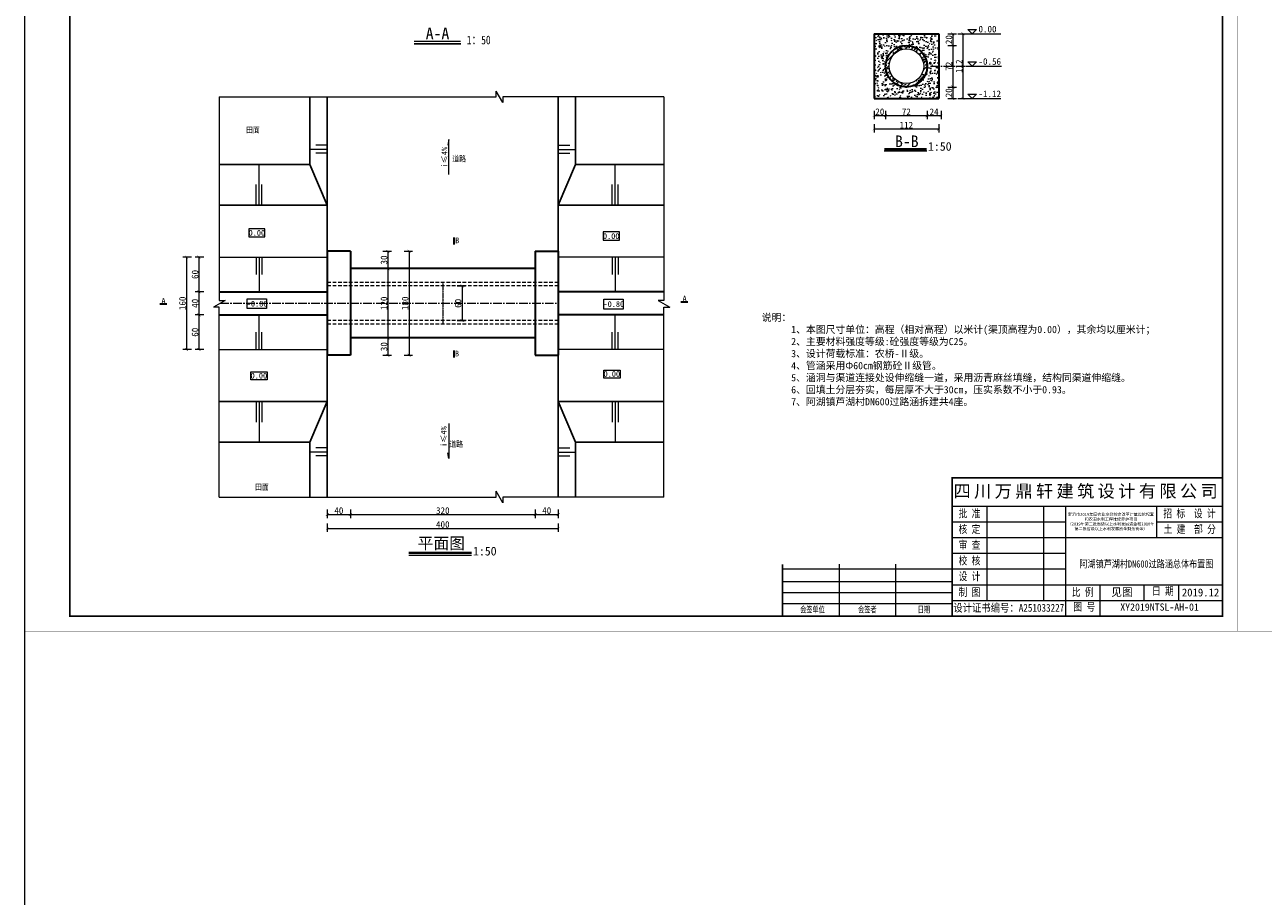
# Model space of a CAD drawing. Extents: x 36231 to 595326, y 3059 to 3871788.
# Tile 122 of 143: x 584163 to 584592, y 3868200 to 3868502. Entities that reach past the tile are written whole.
import ezdxf
from ezdxf.enums import TextEntityAlignment as Align

# ---------------------------------------------------------------- set-up
doc = ezdxf.new("R2010")
doc.units = 0
doc.header["$PDMODE"] = 32
doc.header["$PDSIZE"] = 0.2
doc.linetypes.add('CENTER2', pattern=[1.125, 0.75, -0.125, 0.125, -0.125])
doc.linetypes.add('HIDDEN', pattern=[0.375, 0.25, -0.125])
doc.layers.get('0').update_dxf_attribs({"linetype": 'CONTINUOUS'})
doc.layers.get('Defpoints').update_dxf_attribs({"linetype": 'CONTINUOUS'})
for name, color, linetype, lineweight in [('0.09标注线', 3, 'CONTINUOUS', 9), ('0.13填充', 8, 'CONTINUOUS', 9), ('0.13文字', 3, 'CONTINUOUS', 13), ('0.30粗蓝', 4, 'CONTINUOUS', 30), ('000粗线', 7, 'CONTINUOUS', 40), ('图框１', 5, 'CONTINUOUS', 60), ('文字', 7, 'CONTINUOUS', 15), ('文字层', 7, 'CONTINUOUS', 15), ('粗线', 7, 'CONTINUOUS', 35), ('细实线', 3, 'CONTINUOUS', 20), ('细线', 7, 'CONTINUOUS', 15), ('虚线', 251, 'HIDDEN', 15)]:
    doc.layers.add(name, color=color, linetype=linetype, lineweight=lineweight)
doc.layers.add('尺寸线', color=3, linetype='CONTINUOUS')
doc.styles.add('-仿宋_GB2312', font='仿宋_GB2312_0.ttf')
doc.styles.add('LYJFS', font='times.ttf', dxfattribs={"width": 0.7})
doc.styles.get("Standard").update_dxf_attribs({"font": 'rs.shx', "bigfont": 'hztxt.shx'})
doc.styles.add('图框', font='仿宋_GB2312_0.ttf', dxfattribs={"width": 0.8})
doc.dimstyles.get("Standard").update_dxf_attribs({"dimtxt": 0.18, "dimasz": 0.18, "dimexe": 0.18, "dimexo": 0.0625, "dimgap": 0.09, "dimtad": 0, "dimtih": 1, "dimtoh": 1, "dimdec": 0, "dimlfac": 2, "dimzin": 0, "dimdsep": 46, "dimtxsty": 'Standard', "dimcen": 0.09, "dimadec": 0, "dimazin": 0, "dimtfac": 1, "dimtdec": 0, "dimtofl": 0, "dimtmove": 0, "dimatfit": 3, "dimfxl": 1, "dimtolj": 1, "dimtzin": 0, "dimarcsym": 0})
pattern_1 = [(50, (15.4032, 3003.8306), (3.64369338, -0.3187817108), [0.381, -4.191]), (355, (15.403, 3003.8306), (-0.7048565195, 3.8211328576), [0.3048, -3.3528]), (100.451, (15.7068, 3003.804), (2.9388500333, 3.5023337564), [0.3238, -3.5618]), (46.1842, (15.403, 3004.8466), (5.421580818, -0.8408465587), [0.5715, -6.2865]), (96.6356, (15.855, 3004.7765), (4.748084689, 4.948511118), [0.4857, -5.3427]), (351.184, (15.403, 3004.8466), (4.748092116, 4.948502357), [0.4572, -5.0292]), (21, (15.9112, 3004.5926), (3.0322975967, -2.0453103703), [0.381, -4.191]), (326, (15.911, 3004.5926), (1.236040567, 3.6837593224), [0.3048, -3.3528]), (71.4514, (16.164, 3004.422), (4.2683298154, 1.6384571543), [0.3238, -3.5618]), (37.5, (15.4032, 3003.8306), (0.061772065, 1.69110077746), [0, -3.31216, 0, -3.4036, 0, -3.3655]), (7.5, (15.4032, 3003.8306), (1.3363932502, 2.0036114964), [0, -1.94056, 0, -3.23596, 0, -1.2827]), (327.5, (14.2703, 3003.8306), (2.71181190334, -0.11457487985), [0, -1.27, 0, -3.9624, 0, -5.2578]), (317.5, (13.7623, 3003.8306), (2.9625836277, 0.5085298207), [0, -1.651, 0, -2.63144, 0, -3.7338])]

# ---------------------------------------------------------------- blocks, each defined once
blk = doc.blocks.new('eesz')
at = {"layer": '图框１', "color": 7, "const_width": 0.467}
blk.add_lwpolyline([(25244.5, -497.6), (25244.5, -1980.6), (27344.5, -1980.6), (27344.5, -497.6)], close=True, dxfattribs=at)
blk.add_lwpolyline([(25244.5, -497.6), (25244.5, -1980.6), (27344.5, -1980.6), (27344.5, -497.6)], close=True, dxfattribs=at)
at = {"layer": '图框１', "color": 5, "const_width": 0.467}
blk.add_lwpolyline([(25244.5, -497.6), (25244.5, -1980.6), (27344.5, -1980.6), (27344.5, -497.6)], close=True, dxfattribs=at)
at = {"layer": '图框１', "color": 7}
blk.add_lwpolyline([(25322.3, -518.3, 3.11, 3.11, 0), (27318.5, -518.3, 2.59, 2.59, 0), (27318.5, -1954.6, 2.59, 2.59, 0), (25322.3, -1954.6, 2.59, 2.59, 0)], format="xyseb", close=True, dxfattribs=at)
blk.add_lwpolyline([(25322.3, -518.3, 3.11, 3.11, 0), (27318.5, -518.3, 2.59, 2.59, 0), (27318.5, -1954.6, 2.59, 2.59, 0), (25322.3, -1954.6, 2.59, 2.59, 0)], format="xyseb", close=True, dxfattribs=at)
at = {"layer": '图框１', "color": 5}
blk.add_lwpolyline([(25322.3, -518.3, 3.11, 3.11, 0), (27318.5, -518.3, 2.59, 2.59, 0), (27318.5, -1954.6, 2.59, 2.59, 0), (25322.3, -1954.6, 2.59, 2.59, 0)], format="xyseb", close=True, dxfattribs=at)
at = {"layer": '细线', "color": 7}
for p, q in [((26850.3, -1715.1), (27318.5, -1715.1)), ((26850.3, -1764.1), (27318.5, -1764.1)), ((26910.2, -1764.1), (26910.2, -1927.4)), ((27008.2, -1764.1), (27008.2, -1927.4)), ((27046.3, -1764.1), (27046.3, -1954.6)), ((27204.2, -1764.1), (27204.2, -1818.5)), ((26850.3, -1791.3), (27046.3, -1791.3)), ((27204.2, -1791.3), (27318.5, -1791.3)), ((26850.3, -1818.5), (27318.5, -1818.5)), ((26654.3, -1864.8), (26654.3, -1954.6)), ((26752.3, -1864.8), (26752.3, -1954.6)), ((26850.3, -1845.7), (27046.3, -1845.7)), ((26556.3, -1873), (26850.3, -1873)), ((26850.3, -1873), (27046.3, -1873)), ((26556.3, -1894.7), (26850.3, -1894.7)), ((26850.3, -1900.2), (27318.5, -1900.2)), ((27106.2, -1900.2), (27106.2, -1954.6)), ((27182.4, -1900.2), (27182.4, -1927.4)), ((27242.3, -1900.2), (27242.3, -1927.4)), ((26556.3, -1913.8), (26850.3, -1913.8)), ((26850.3, -1927.4), (27318.5, -1927.4)), ((26556.3, -1932.9), (26850.3, -1932.9))]:
    blk.add_line(p, q, dxfattribs=at)
at = {"layer": '细线', "color": 7, "const_width": 2.72}
for points in [[(27318.5, -1715.1), (26850.3, -1715.1), (26850.3, -1954.6)], [(26556.3, -1864.8), (26556.3, -1954.6)]]:
    blk.add_lwpolyline(points, dxfattribs=at)
at = {"layer": '文字', "color": 7, "line_spacing_factor": 0.5, "style": '-仿宋_GB2312'}
for s, insert, char_height, width, attachment_point in [('{\\fSimSun|b0|i0|c134|p2;\\T1.2;\\C256;四川万鼎轩建筑设计有限公司}', (27084.4, -1739.6), 21.778, 468.222, 5), ('{\\W0.8;批 准}', (26880.3, -1777.7), 13.611, 59.889, 5), ('{\\W0.8;招 标  设 计}', (27261.3, -1777.7), 13.611, 114.153, 5), ('{\\W0.8;核 定}', (26880.3, -1804.9), 13.611, 59.889, 5), ('{\\W0.8;土 建  部 分}', (27261.7, -1804.9), 13.611, 114.902, 5), ('{\\W0.8;审 查}', (26880.3, -1832.1), 13.611, 59.889, 5), ('{\\W0.8;校 核}', (26880.3, -1859.4), 13.611, 59.889, 5), ('{\\W0.8;设 计}', (26880.3, -1886.6), 13.611, 59.889, 5), ('{\\W0.8;制 图}', (26880.3, -1913.8), 13.611, 59.889, 5), ('{\\W0.8;比 例}', (27076.3, -1913.8), 13.611, 59.889, 5), ('见图', (27144.3, -1913.8), 13.61, 76.222, 5), ('{\\W0.8;日 期}', (27196.2, -1904.4), 13.611, 54.508, 1), ('2019.12', (27280.4, -1913.8), 13.61, 76.222, 5), ('{\\W0.7; 会签单位}', (26605.3, -1943.7), 10.889, 98, 5), ('{\\W0.7;会签者}', (26703.3, -1943.7), 10.889, 98, 5), ('{\\W0.7;日期}', (26801.3, -1943.7), 10.89, 98, 5), ('{\\W0.85;设计证书编号：A251033227}', (26948.3, -1941), 13.611, 196, 5), ('{\\W0.8;图 号}', (27060.1, -1931.7), 13.611, 54.508, 1)]:
    blk.add_mtext(s, dxfattribs=dict(at, insert=insert, char_height=char_height, width=width, attachment_point=attachment_point))
at = {"layer": '文字', "color": 7, "insert": (27125.3, -1791.3), "char_height": 5, "width": 157.889, "attachment_point": 5, "style": '-仿宋_GB2312'}
blk.add_mtext('新沂市2019年度农业水价综合改革计量设施配套\\P和农田水利工程维修养护项目\\P（2019年第二批省级以上水利发展资金和2018年\\P第二批省级以上水利发展资金剩余资金）', dxfattribs=at)
blk = doc.blocks.new('_ARCHTICK')
at = {"color": 0, "linetype": 'ByBlock', "const_width": 0.15}
blk.add_lwpolyline([(-0.5, -0.5), (0.5, 0.5)], dxfattribs=at)
blk = doc.blocks.new('*D1906')
at = {"layer": '0.13文字', "color": 0, "lineweight": 9}
for p, q in [((584224.58, 3868421.56), (584221.63, 3868421.56)), ((584222.88, 3868421.56), (584222.88, 3868409.56)), ((584224.58, 3868409.56), (584221.63, 3868409.56))]:
    blk.add_line(p, q, dxfattribs=at)
at = {"layer": 'Defpoints', "color": 0, "lineweight": 13}
for p in [(584229.91, 3868421.56), (584222.88, 3868409.56), (584229.91, 3868409.56)]:
    blk.add_point(p, dxfattribs=at)
at = {"layer": '0.13文字', "color": 0, "lineweight": 9}
for p, rotation in [((584222.88, 3868421.56), 90), ((584222.88, 3868409.56), 270)]:
    blk.add_blockref('_ARCHTICK', p, dxfattribs=dict(at, rotation=rotation))
at = {"layer": '0.13文字', "color": 0, "lineweight": 13, "insert": (584221.53, 3868415.56), "char_height": 2.3, "attachment_point": 5, "rotation": 90, "style": '-仿宋_GB2312'}
blk.add_mtext('\\A1;60', dxfattribs=at)
blk = doc.blocks.new('*D1907')
at = {"layer": '0.13文字', "color": 0, "lineweight": 9}
for p, q in [((584224.58, 3868409.56), (584221.63, 3868409.56)), ((584222.88, 3868409.56), (584222.88, 3868401.56)), ((584224.58, 3868401.56), (584221.63, 3868401.56))]:
    blk.add_line(p, q, dxfattribs=at)
at = {"layer": 'Defpoints', "color": 0, "lineweight": 13}
for p in [(584229.91, 3868409.56), (584222.88, 3868401.56), (584229.91, 3868401.56)]:
    blk.add_point(p, dxfattribs=at)
at = {"layer": '0.13文字', "color": 0, "lineweight": 9}
for p, rotation in [((584222.88, 3868409.56), 90), ((584222.88, 3868401.56), 270)]:
    blk.add_blockref('_ARCHTICK', p, dxfattribs=dict(at, rotation=rotation))
at = {"layer": '0.13文字', "color": 0, "lineweight": 13, "insert": (584221.53, 3868405.56), "char_height": 2.3, "attachment_point": 5, "rotation": 90, "style": '-仿宋_GB2312'}
blk.add_mtext('\\A1;40', dxfattribs=at)
blk = doc.blocks.new('*D1908')
at = {"layer": '0.13文字', "color": 0, "lineweight": 9}
for p, q in [((584224.58, 3868401.56), (584221.63, 3868401.56)), ((584222.88, 3868401.56), (584222.88, 3868389.56)), ((584224.58, 3868389.56), (584221.63, 3868389.56))]:
    blk.add_line(p, q, dxfattribs=at)
at = {"layer": 'Defpoints', "color": 0, "lineweight": 13}
for p in [(584229.91, 3868401.56), (584222.88, 3868389.56), (584229.91, 3868389.56)]:
    blk.add_point(p, dxfattribs=at)
at = {"layer": '0.13文字', "color": 0, "lineweight": 9}
for p, rotation in [((584222.88, 3868401.56), 90), ((584222.88, 3868389.56), 270)]:
    blk.add_blockref('_ARCHTICK', p, dxfattribs=dict(at, rotation=rotation))
at = {"layer": '0.13文字', "color": 0, "lineweight": 13, "insert": (584221.53, 3868395.56), "char_height": 2.3, "attachment_point": 5, "rotation": 90, "style": '-仿宋_GB2312'}
blk.add_mtext('\\A1;60', dxfattribs=at)
blk = doc.blocks.new('*D1909')
at = {"layer": '0.13文字', "color": 0, "lineweight": 9}
for p, q in [((584220.25, 3868421.56), (584217.3, 3868421.56)), ((584218.55, 3868421.56), (584218.55, 3868389.56)), ((584220.25, 3868389.56), (584217.3, 3868389.56))]:
    blk.add_line(p, q, dxfattribs=at)
at = {"layer": 'Defpoints', "color": 0, "lineweight": 13}
for p in [(584229.91, 3868421.56), (584218.55, 3868389.56), (584229.91, 3868389.56)]:
    blk.add_point(p, dxfattribs=at)
at = {"layer": '0.13文字', "color": 0, "lineweight": 9}
for p, rotation in [((584218.55, 3868421.56), 90), ((584218.55, 3868389.56), 270)]:
    blk.add_blockref('_ARCHTICK', p, dxfattribs=dict(at, rotation=rotation))
at = {"layer": '0.13文字', "color": 0, "lineweight": 13, "insert": (584217.2, 3868405.56), "char_height": 2.3, "attachment_point": 5, "rotation": 90, "style": '-仿宋_GB2312'}
blk.add_mtext('\\A1;160', dxfattribs=at)
blk = doc.blocks.new('*D1910')
at = {"layer": '0.13文字', "color": 0, "lineweight": 9}
for p, q in [((584312.3, 3868411.56), (584315.25, 3868411.56)), ((584314, 3868411.56), (584314, 3868399.56)), ((584312.3, 3868399.56), (584315.25, 3868399.56))]:
    blk.add_line(p, q, dxfattribs=at)
at = {"layer": 'Defpoints', "color": 0, "lineweight": 13}
for p in [(584307.34, 3868411.56), (584307.34, 3868399.56), (584314, 3868399.56)]:
    blk.add_point(p, dxfattribs=at)
at = {"layer": '0.13文字', "color": 0, "lineweight": 9}
for p, rotation in [((584314, 3868411.56), 90), ((584314, 3868399.56), 270)]:
    blk.add_blockref('_ARCHTICK', p, dxfattribs=dict(at, rotation=rotation))
at = {"layer": '0.13文字', "color": 0, "lineweight": 13, "insert": (584312.65, 3868405.56), "char_height": 2.3, "attachment_point": 5, "rotation": 90, "style": '-仿宋_GB2312'}
blk.add_mtext('\\A1;60', dxfattribs=at)
blk = doc.blocks.new('*D1911')
at = {"layer": '0.13文字', "color": 0, "lineweight": 9}
for p, q in [((584286.63, 3868423.56), (584289.58, 3868423.56)), ((584288.33, 3868423.56), (584288.33, 3868417.56)), ((584286.63, 3868417.56), (584289.58, 3868417.56))]:
    blk.add_line(p, q, dxfattribs=at)
at = {"layer": 'Defpoints', "color": 0, "lineweight": 13}
for p in [(584275.34, 3868423.56), (584275.34, 3868417.56), (584288.33, 3868417.56)]:
    blk.add_point(p, dxfattribs=at)
at = {"layer": '0.13文字', "color": 0, "lineweight": 9}
for p, rotation in [((584288.33, 3868423.56), 90), ((584288.33, 3868417.56), 270)]:
    blk.add_blockref('_ARCHTICK', p, dxfattribs=dict(at, rotation=rotation))
at = {"layer": '0.13文字', "color": 0, "lineweight": 13, "insert": (584286.98, 3868420.56), "char_height": 2.3, "attachment_point": 5, "rotation": 90, "style": '-仿宋_GB2312'}
blk.add_mtext('\\A1;30', dxfattribs=at)
blk = doc.blocks.new('*D1912')
at = {"layer": '0.13文字', "color": 0, "lineweight": 9}
for p, q in [((584286.63, 3868417.56), (584289.58, 3868417.56)), ((584288.33, 3868417.56), (584288.33, 3868393.56)), ((584286.63, 3868393.56), (584289.58, 3868393.56))]:
    blk.add_line(p, q, dxfattribs=at)
at = {"layer": 'Defpoints', "color": 0, "lineweight": 13}
for p in [(584275.34, 3868417.56), (584267.34, 3868393.56), (584288.33, 3868393.56)]:
    blk.add_point(p, dxfattribs=at)
at = {"layer": '0.13文字', "color": 0, "lineweight": 9}
for p, rotation in [((584288.33, 3868417.56), 90), ((584288.33, 3868393.56), 270)]:
    blk.add_blockref('_ARCHTICK', p, dxfattribs=dict(at, rotation=rotation))
at = {"layer": '0.13文字', "color": 0, "lineweight": 13, "insert": (584286.98, 3868405.56), "char_height": 2.3, "attachment_point": 5, "rotation": 90, "style": '-仿宋_GB2312'}
blk.add_mtext('\\A1;120', dxfattribs=at)
blk = doc.blocks.new('*D1913')
at = {"layer": '0.13文字', "color": 0, "lineweight": 9}
for p, q in [((584286.63, 3868393.56), (584289.58, 3868393.56)), ((584288.33, 3868393.56), (584288.33, 3868387.56)), ((584286.63, 3868387.56), (584289.58, 3868387.56))]:
    blk.add_line(p, q, dxfattribs=at)
at = {"layer": 'Defpoints', "color": 0, "lineweight": 13}
for p in [(584267.34, 3868393.56), (584267.34, 3868387.56), (584288.33, 3868387.56)]:
    blk.add_point(p, dxfattribs=at)
at = {"layer": '0.13文字', "color": 0, "lineweight": 9}
for p, rotation in [((584288.33, 3868393.56), 90), ((584288.33, 3868387.56), 270)]:
    blk.add_blockref('_ARCHTICK', p, dxfattribs=dict(at, rotation=rotation))
at = {"layer": '0.13文字', "color": 0, "lineweight": 13, "insert": (584286.98, 3868390.56), "char_height": 2.3, "attachment_point": 5, "rotation": 90, "style": '-仿宋_GB2312'}
blk.add_mtext('\\A1;30', dxfattribs=at)
blk = doc.blocks.new('*D1914')
at = {"layer": '0.13文字', "color": 0, "lineweight": 9}
for p, q in [((584293.95, 3868423.56), (584296.9, 3868423.56)), ((584295.65, 3868423.56), (584295.65, 3868387.56)), ((584293.95, 3868387.56), (584296.9, 3868387.56))]:
    blk.add_line(p, q, dxfattribs=at)
at = {"layer": 'Defpoints', "color": 0, "lineweight": 13}
for p in [(584275.34, 3868423.56), (584275.34, 3868387.56), (584295.65, 3868387.56)]:
    blk.add_point(p, dxfattribs=at)
at = {"layer": '0.13文字', "color": 0, "lineweight": 9}
for p, rotation in [((584295.65, 3868423.56), 90), ((584295.65, 3868387.56), 270)]:
    blk.add_blockref('_ARCHTICK', p, dxfattribs=dict(at, rotation=rotation))
at = {"layer": '0.13文字', "color": 0, "lineweight": 13, "insert": (584294.3, 3868405.56), "char_height": 2.3, "attachment_point": 5, "rotation": 90, "style": '-仿宋_GB2312'}
blk.add_mtext('\\A1;180', dxfattribs=at)
blk = doc.blocks.new('*D1915')
at = {"layer": '0.13文字', "color": 0, "lineweight": 9}
for p, q in [((584482.27, 3868498.84), (584485.22, 3868498.84)), ((584483.97, 3868498.84), (584483.97, 3868494.84)), ((584482.27, 3868494.84), (584485.22, 3868494.84))]:
    blk.add_line(p, q, dxfattribs=at)
at = {"layer": 'Defpoints', "color": 0, "lineweight": 13}
for p in [(584479.1, 3868498.84), (584467.9, 3868494.84), (584483.97, 3868494.84)]:
    blk.add_point(p, dxfattribs=at)
at = {"layer": '0.13文字', "color": 0, "lineweight": 9}
for p, rotation in [((584483.97, 3868498.84), 90), ((584483.97, 3868494.84), 270)]:
    blk.add_blockref('_ARCHTICK', p, dxfattribs=dict(at, rotation=rotation))
at = {"layer": '0.13文字', "color": 0, "lineweight": 13, "insert": (584482.62, 3868496.84), "char_height": 2.3, "attachment_point": 5, "rotation": 90, "style": '-仿宋_GB2312'}
blk.add_mtext('\\A1;20', dxfattribs=at)
blk = doc.blocks.new('*D1916')
at = {"layer": '0.13文字', "color": 0, "lineweight": 9}
for p, q in [((584482.27, 3868494.84), (584485.22, 3868494.84)), ((584483.97, 3868494.84), (584483.97, 3868480.44)), ((584482.27, 3868480.44), (584485.22, 3868480.44))]:
    blk.add_line(p, q, dxfattribs=at)
at = {"layer": 'Defpoints', "color": 0, "lineweight": 13}
for p in [(584467.9, 3868494.84), (584467.9, 3868480.44), (584483.97, 3868480.44)]:
    blk.add_point(p, dxfattribs=at)
at = {"layer": '0.13文字', "color": 0, "lineweight": 9}
for p, rotation in [((584483.97, 3868494.84), 90), ((584483.97, 3868480.44), 270)]:
    blk.add_blockref('_ARCHTICK', p, dxfattribs=dict(at, rotation=rotation))
at = {"layer": '0.13文字', "color": 0, "lineweight": 13, "insert": (584482.62, 3868487.64), "char_height": 2.3, "attachment_point": 5, "rotation": 90, "style": '-仿宋_GB2312'}
blk.add_mtext('\\A1;72', dxfattribs=at)
blk = doc.blocks.new('*D1917')
at = {"layer": '0.13文字', "color": 0, "lineweight": 9}
for p, q in [((584482.27, 3868480.44), (584485.22, 3868480.44)), ((584483.97, 3868480.44), (584483.97, 3868476.44)), ((584482.27, 3868476.44), (584485.22, 3868476.44))]:
    blk.add_line(p, q, dxfattribs=at)
at = {"layer": 'Defpoints', "color": 0, "lineweight": 13}
for p in [(584467.9, 3868480.44), (584479.1, 3868476.44), (584483.97, 3868476.44)]:
    blk.add_point(p, dxfattribs=at)
at = {"layer": '0.13文字', "color": 0, "lineweight": 9}
for p, rotation in [((584483.97, 3868480.44), 90), ((584483.97, 3868476.44), 270)]:
    blk.add_blockref('_ARCHTICK', p, dxfattribs=dict(at, rotation=rotation))
at = {"layer": '0.13文字', "color": 0, "lineweight": 13, "insert": (584482.62, 3868478.44), "char_height": 2.3, "attachment_point": 5, "rotation": 90, "style": '-仿宋_GB2312'}
blk.add_mtext('\\A1;20', dxfattribs=at)
blk = doc.blocks.new('*D1918')
at = {"layer": '0.13文字', "color": 0, "lineweight": 9}
for p, q in [((584485.78, 3868498.84), (584488.73, 3868498.84)), ((584487.48, 3868498.84), (584487.48, 3868476.44)), ((584485.78, 3868476.44), (584488.73, 3868476.44))]:
    blk.add_line(p, q, dxfattribs=at)
at = {"layer": 'Defpoints', "color": 0, "lineweight": 13}
for p in [(584478.3, 3868498.84), (584479.1, 3868476.44), (584487.48, 3868476.44)]:
    blk.add_point(p, dxfattribs=at)
at = {"layer": '0.13文字', "color": 0, "lineweight": 9}
for p, rotation in [((584487.48, 3868498.84), 90), ((584487.48, 3868476.44), 270)]:
    blk.add_blockref('_ARCHTICK', p, dxfattribs=dict(at, rotation=rotation))
at = {"layer": '0.13文字', "color": 0, "lineweight": 13, "insert": (584486.13, 3868487.64), "char_height": 2.3, "attachment_point": 5, "rotation": 90, "style": '-仿宋_GB2312'}
blk.add_mtext('\\A1;112', dxfattribs=at)

msp = doc.modelspace()

# ---------------------------------------------------------------- hatches: boundary and pattern name
at = {"layer": '0.09标注线', "lineweight": 13}
h = msp.add_hatch(dxfattribs=at)
h.set_pattern_fill('AR-CONC', color=256, scale=0.02, style=0)
h.set_pattern_definition(pattern_1)
h.paths.add_polyline_path([(584467.9, 3868494.84), (584467.9, 3868498.84), (584456.7, 3868498.84), (584456.7, 3868476.44), (584467.9, 3868476.44), (584467.9, 3868480.44, -0.414214), (584460.7, 3868487.64, -0.414214)])
h.paths.add_polyline_path([(584475.1, 3868487.64, -0.414214), (584467.9, 3868480.44), (584467.9, 3868476.44), (584479.1, 3868476.44), (584479.1, 3868498.84), (584467.9, 3868498.84), (584467.9, 3868494.84, -0.414214)])
h = msp.add_hatch(dxfattribs=at)
h.set_pattern_fill('AR-CONC', color=256, scale=0.02, style=0)
h.set_pattern_definition(pattern_1)
h.paths.add_polyline_path([(584460.7, 3868487.64, 0.414214), (584467.9, 3868480.44), (584467.9, 3868481.64, -0.414214), (584461.9, 3868487.64, -0.414214), (584467.9, 3868493.64), (584467.9, 3868494.84, 0.414214)])
h.paths.add_polyline_path([(584473.9, 3868487.64, -0.414214), (584467.9, 3868481.64), (584467.9, 3868480.44, 0.414214), (584475.1, 3868487.64, 0.414214), (584467.9, 3868494.84), (584467.9, 3868493.64, -0.414214)])
at = {"layer": '0.13文字', "linetype": 'Continuous', "lineweight": 13}
h = msp.add_hatch(dxfattribs=at)
h.set_pattern_fill('ANSI31', color=256, scale=0.5, style=0)
h.set_pattern_definition([(45, (15.4032, 3003.8306), (-1.12253201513, 1.12253201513), [])])
h.paths.add_polyline_path([(584467.9, 3868493.64), (584467.9, 3868494.84, 0.414214), (584460.7, 3868487.64, 0.414214), (584467.9, 3868480.44), (584467.9, 3868481.64, -0.414214), (584461.9, 3868487.64, -0.414214)])
h.paths.add_polyline_path([(584473.9, 3868487.64, -0.414214), (584467.9, 3868481.64), (584467.9, 3868480.44, 0.414214), (584475.1, 3868487.64, 0.414214), (584467.9, 3868494.84), (584467.9, 3868493.64, -0.414214)])

# ---------------------------------------------------------------- linework, layer by layer
at = {"color": 7}
msp.add_line((584313.6, 3868495.41), (584297.37, 3868495.41), dxfattribs=at)
for p, q in [((584261.34, 3868453.63), (584261.34, 3868477.05)), ((584267.34, 3868421.56), (584267.34, 3868477.05)), ((584347.34, 3868421.56), (584347.34, 3868477.05)), ((584353.34, 3868453.63), (584353.34, 3868477.05)), ((584229.91, 3868453.63), (584261.34, 3868453.63)), ((584261.34, 3868453.63), (584267.34, 3868439.56)), ((584353.34, 3868453.63), (584347.34, 3868439.56)), ((584383.93, 3868453.63), (584353.34, 3868453.63)), ((584267.34, 3868439.56), (584229.91, 3868439.56)), ((584347.34, 3868439.56), (584383.93, 3868439.56)), ((584267.34, 3868389.56), (584267.34, 3868338.49)), ((584347.34, 3868389.56), (584347.34, 3868338.49)), ((584267.34, 3868371.56), (584229.91, 3868371.56)), ((584261.34, 3868357.48), (584267.34, 3868371.56)), ((584353.34, 3868357.48), (584347.34, 3868371.56)), ((584347.34, 3868371.56), (584383.93, 3868371.56)), ((584229.91, 3868357.48), (584261.34, 3868357.48)), ((584261.34, 3868357.48), (584261.34, 3868338.49)), ((584353.34, 3868357.48), (584353.34, 3868338.49)), ((584383.93, 3868357.48), (584353.34, 3868357.48))]:
    msp.add_line(p, q)
at = {"color": 7, "const_width": 0.461}
msp.add_lwpolyline([(584313.48, 3868496.31), (584297.37, 3868496.31)], dxfattribs=at)
at = {"layer": '0.09标注线', "color": 7}
for p, q in [((584488.44, 3868498.84), (584500.61, 3868498.84)), ((584489.24, 3868500.34), (584492.18, 3868500.34)), ((584489.24, 3868500.34), (584490.71, 3868498.87)), ((584490.71, 3868498.87), (584492.18, 3868500.34)), ((584489.24, 3868489.14), (584492.18, 3868489.14)), ((584489.24, 3868489.14), (584490.71, 3868487.67)), ((584490.71, 3868487.67), (584492.18, 3868489.14)), ((584488.44, 3868487.64), (584500.61, 3868487.64)), ((584488.44, 3868476.44), (584500.61, 3868476.44)), ((584489.24, 3868477.94), (584492.18, 3868477.94)), ((584489.24, 3868477.94), (584490.71, 3868476.47)), ((584490.71, 3868476.47), (584492.18, 3868477.94))]:
    msp.add_line(p, q, dxfattribs=at)
at = {"layer": '0.09标注线'}
for p, q in [((584229.91, 3868477.05), (584229.91, 3868406.52)), ((584229.91, 3868477.05), (584325.77, 3868477.05)), ((584325.77, 3868477.05), (584325.77, 3868479.05)), ((584328.08, 3868475.05), (584325.77, 3868479.05)), ((584383.93, 3868477.05), (584328.08, 3868477.05)), ((584328.08, 3868477.05), (584328.08, 3868475.05)), ((584383.93, 3868477.05), (584383.93, 3868406.52)), ((584231.91, 3868406.52), (584227.91, 3868404.21)), ((584229.91, 3868404.21), (584227.91, 3868404.21)), ((584229.91, 3868406.52), (584231.91, 3868406.52)), ((584229.91, 3868338.49), (584229.91, 3868404.21)), ((584383.93, 3868406.52), (584381.93, 3868406.52)), ((584381.93, 3868406.52), (584385.93, 3868404.21)), ((584383.93, 3868404.21), (584385.93, 3868404.21)), ((584383.93, 3868338.49), (584383.93, 3868404.21)), ((584229.91, 3868338.49), (584325.77, 3868338.49)), ((584325.77, 3868338.49), (584325.77, 3868340.49)), ((584328.08, 3868336.49), (584325.77, 3868340.49)), ((584383.93, 3868338.49), (584328.08, 3868338.49)), ((584328.08, 3868338.49), (584328.08, 3868336.49))]:
    msp.add_line(p, q, dxfattribs=at)
at = {"layer": '0.13填充', "color": 7, "lineweight": 40, "ltscale": 0.005}
for p, q in [((584460.32, 3868458.92), (584474.86, 3868458.92)), ((584295.56, 3868319.22), (584317.31, 3868319.22))]:
    msp.add_line(p, q, dxfattribs=at)
at = {"layer": '0.13填充', "color": 7, "ltscale": 0.005}
for p, q in [((584460.26, 3868458.39), (584474.99, 3868458.39)), ((584295.56, 3868318.38), (584317.31, 3868318.38))]:
    msp.add_line(p, q, dxfattribs=at)
at = {"layer": '0.13填充', "color": 0, "lineweight": 13}
for p, q in [((584229.91, 3868421.56), (584267.34, 3868421.56)), ((584383.93, 3868421.56), (584347.34, 3868421.56)), ((584229.91, 3868389.56), (584267.34, 3868389.56)), ((584383.93, 3868389.56), (584347.34, 3868389.56))]:
    msp.add_line(p, q, dxfattribs=at)
at = {"layer": '0.13文字', "lineweight": 13}
msp.add_line((584162.6, 3867306.78), (584162.6, 3871152.48), dxfattribs=at)
at = {"layer": '0.13文字', "color": 7, "linetype": 'Continuous', "lineweight": 13}
for p, q in [((584309.44, 3868462.22), (584309.03, 3868460.26)), ((584309.44, 3868450.15), (584309.44, 3868462.22)), ((584309.44, 3868363.91), (584309.44, 3868351.84)), ((584309.44, 3868351.84), (584309.03, 3868353.81))]:
    msp.add_line(p, q, dxfattribs=at)
at = {"layer": '0.13文字', "lineweight": 13}
msp.add_circle((584467.9, 3868487.64), 6, dxfattribs=at)
at = {"layer": '0.30粗蓝', "color": 7, "ltscale": 80}
for p, q in [((584267.34, 3868423.56), (584267.34, 3868387.56)), ((584275.34, 3868423.56), (584267.34, 3868423.56)), ((584275.34, 3868423.56), (584275.34, 3868387.56)), ((584339.34, 3868423.56), (584347.34, 3868423.56)), ((584339.34, 3868423.56), (584339.34, 3868387.56)), ((584347.34, 3868423.56), (584347.34, 3868387.56)), ((584339.34, 3868417.56), (584275.34, 3868417.56)), ((584229.91, 3868409.56), (584267.34, 3868409.56)), ((584383.93, 3868409.56), (584347.34, 3868409.56)), ((584229.91, 3868401.56), (584267.34, 3868401.56)), ((584383.93, 3868401.56), (584347.34, 3868401.56)), ((584339.34, 3868393.56), (584275.34, 3868393.56)), ((584275.34, 3868387.56), (584267.34, 3868387.56)), ((584339.34, 3868387.56), (584347.34, 3868387.56))]:
    msp.add_line(p, q, dxfattribs=at)
at = {"layer": '000粗线', "lineweight": 30}
for p, q in [((584456.7, 3868498.84), (584479.1, 3868498.84)), ((584456.7, 3868498.84), (584456.7, 3868476.44)), ((584479.1, 3868498.84), (584479.1, 3868476.44)), ((584456.7, 3868476.44), (584479.1, 3868476.44))]:
    msp.add_line(p, q, dxfattribs=at)
msp.add_circle((584467.9, 3868487.64), 7.2, dxfattribs=at)
at = {"layer": '粗线', "color": 7}
for p, q in [((584311.2, 3868428.38), (584311.2, 3868425.95)), ((584209.33, 3868405.34), (584211.77, 3868405.34)), ((584389.8, 3868406.08), (584392.24, 3868406.08)), ((584311.12, 3868389.21), (584311.12, 3868386.77))]:
    msp.add_line(p, q, dxfattribs=at)
at = {"layer": '细实线', "color": 6, "linetype": 'CENTER2', "lineweight": 13, "ltscale": 4}
for p, q in [((584476.28, 3868487.64), (584500.88, 3868487.64)), ((584230.24, 3868405.56), (584347.34, 3868405.56))]:
    msp.add_line(p, q, dxfattribs=at)
at = {"layer": '细线', "color": 7, "lineweight": 9}
for p, q in [((584267.34, 3868458.86), (584261.34, 3868458.86)), ((584267.34, 3868460.31), (584263.34, 3868460.31)), ((584347.34, 3868460.31), (584351.34, 3868460.31)), ((584347.34, 3868458.86), (584353.34, 3868458.86)), ((584267.34, 3868457.55), (584263.34, 3868457.55)), ((584347.34, 3868457.55), (584351.34, 3868457.55)), ((584243.69, 3868439.56), (584243.69, 3868453.63)), ((584367.06, 3868439.56), (584367.06, 3868453.63)), ((584242.69, 3868439.56), (584242.69, 3868446.71)), ((584244.69, 3868439.56), (584244.69, 3868446.71)), ((584366.06, 3868439.56), (584366.06, 3868446.71)), ((584368.06, 3868439.56), (584368.06, 3868446.71)), ((584242.69, 3868421.56), (584242.69, 3868415.56)), ((584243.69, 3868421.56), (584243.69, 3868409.56)), ((584244.69, 3868421.56), (584244.69, 3868415.56)), ((584366.06, 3868421.56), (584366.06, 3868415.56)), ((584367.06, 3868421.56), (584367.06, 3868409.56)), ((584368.06, 3868421.56), (584368.06, 3868415.56)), ((584243.69, 3868389.56), (584243.69, 3868401.56)), ((584367.06, 3868389.56), (584367.06, 3868401.56)), ((584242.69, 3868389.56), (584242.69, 3868395.56)), ((584244.69, 3868389.56), (584244.69, 3868395.56)), ((584366.06, 3868389.56), (584366.06, 3868395.56)), ((584368.06, 3868389.56), (584368.06, 3868395.56)), ((584242.69, 3868371.56), (584242.69, 3868364.41)), ((584243.69, 3868371.56), (584243.69, 3868357.48)), ((584244.69, 3868371.56), (584244.69, 3868364.41)), ((584366.06, 3868371.56), (584366.06, 3868364.41)), ((584367.06, 3868371.56), (584367.06, 3868357.48)), ((584368.06, 3868371.56), (584368.06, 3868364.41)), ((584267.34, 3868354.02), (584261.34, 3868354.02)), ((584267.34, 3868355.48), (584263.34, 3868355.48)), ((584267.34, 3868352.71), (584263.34, 3868352.71)), ((584347.34, 3868355.48), (584351.34, 3868355.48)), ((584347.34, 3868354.02), (584353.34, 3868354.02)), ((584347.34, 3868352.71), (584351.34, 3868352.71))]:
    msp.add_line(p, q, dxfattribs=at)
at = {"layer": '细线', "color": 7}
for points in [[(584245.76, 3868431.39), (584240.16, 3868431.39), (584240.16, 3868428.59), (584245.76, 3868428.59)], [(584368.5, 3868430.26), (584362.9, 3868430.26), (584362.9, 3868427.46), (584368.5, 3868427.46)], [(584239.56, 3868407.1), (584246.28, 3868407.1), (584246.28, 3868403.74), (584239.56, 3868403.74)], [(584363.12, 3868406.95), (584369.84, 3868406.95), (584369.84, 3868403.59), (584363.12, 3868403.59)], [(584246.47, 3868379.06), (584240.87, 3868379.06), (584240.87, 3868381.86), (584246.47, 3868381.86)], [(584368.72, 3868379.66), (584363.12, 3868379.66), (584363.12, 3868382.46), (584368.72, 3868382.46)]]:
    msp.add_lwpolyline(points, close=True, dxfattribs=at)
at = {"layer": '虚线', "color": 7, "lineweight": 15, "ltscale": 5}
for p, q in [((584347.34, 3868412.76), (584267.34, 3868412.76)), ((584347.34, 3868411.56), (584267.34, 3868411.56)), ((584347.34, 3868399.56), (584267.34, 3868399.56)), ((584347.34, 3868398.36), (584267.34, 3868398.36))]:
    msp.add_line(p, q, dxfattribs=at)
at = {"layer": '虚线', "color": 7, "ltscale": 0.1}
msp.add_line((584307.34, 3868412.76), (584307.34, 3868398.36), dxfattribs=at)

# ---------------------------------------------------------------- block references
at = {"layer": '文字层', "xscale": 0.1999999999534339, "yscale": 0.2000000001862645, "zscale": 0.2}
for p in [(579113.71, 3868688.2), (579533.71, 3868688.2)]:
    msp.add_blockref('eesz', p, dxfattribs=at)

# ---------------------------------------------------------------- texts
at = {"color": 7, "style": '-仿宋_GB2312'}
msp.add_text('A-A', height=4, dxfattribs=at).set_placement((584305.51, 3868499), align=Align.MIDDLE)
at = {"color": 7, "style": '-仿宋_GB2312', "width": 0.8}
msp.add_text('1：50', height=3, dxfattribs=at).set_placement((584319.78, 3868496.7), align=Align.MIDDLE)
at = {"color": 7, "style": '图框', "width": 0.8}
msp.add_text(' 阿湖镇芦湖村DN600过路涵总体布置图', height=2.5, dxfattribs=at).set_placement((584526.43, 3868314.1))
at = {"layer": '0.09标注线', "color": 7, "char_height": 2.296, "width": 15.6808, "attachment_point": 1, "style": '-仿宋_GB2312'}
for s, insert in [('0.00', (584492.88, 3868501.63)), ('-0.56', (584492.88, 3868490.43)), ('-1.12', (584492.88, 3868479.23))]:
    msp.add_mtext(s, dxfattribs=dict(at, insert=insert))
at = {"layer": '0.09标注线', "color": 7, "char_height": 2, "width": 13.5272, "rotation": 90, "style": '-仿宋_GB2312'}
for insert, attachment_point in [((584306.89, 3868459.72), 3), ((584306.64, 3868355.85), 1)]:
    msp.add_mtext('i≤4%', dxfattribs=dict(at, insert=insert, attachment_point=attachment_point))
at = {"layer": '0.13文字', "color": 0, "linetype": 'Continuous', "lineweight": 13, "insert": (584541.99, 3868301.68), "char_height": 2.5, "width": 66.6611, "attachment_point": 1, "style": 'LYJFS'}
msp.add_mtext('{\\fFangSong_GB2312|b0|i0|c134|p49;\\W1;XY2019NTSL-AH-01}', dxfattribs=at)
at = {"layer": '尺寸线', "color": 7, "lineweight": 9, "style": '-仿宋_GB2312', "width": 0.85}
for s, p in [('田面', (584243.96, 3868464.57)), ('道路', (584315.38, 3868454.63)), ('道路', (584314.37, 3868355.84)), ('田面', (584247.1, 3868340.95))]:
    msp.add_text(s, height=2, dxfattribs=at).set_placement(p, align=Align.RIGHT)
at = {"layer": '文字', "color": 7, "style": '-仿宋_GB2312'}
for s, insert, char_height, width, attachment_point in [('B-B', (584463.97, 3868463.66), 4, 38.0137, 1), ('1:50', (584475.4, 3868461.38), 3, 10.2895, 1), ('0.00', (584242.94, 3868429.95), 2, 4, 5), ('0.00', (584365.67, 3868428.82), 2, 4, 5), ('B', (584311.63, 3868428.34), 2, 15.4731, 1), ('A', (584209.89, 3868407.46), 2, 15.4731, 1), ('A', (584390.37, 3868408.21), 2, 15.4731, 1), ('-0.80', (584243.03, 3868405.44), 2, 4, 5), ('-0.80', (584366.58, 3868405.29), 2, 4, 5), ('\\A1;说明：\\P      1、本图尺寸单位：高程（相对高程）以米计(渠顶高程为0.00），其余均以厘米计；\\P      2、{\\C256;主要材料强度等级}:砼强度等级为C25。\\P      {\\A0;3、设计荷载标准：农桥-Ⅱ级。}\\P      4、管涵采用Φ60cm钢筋砼Ⅱ级管。\\P{\\A0;      5、涵洞与渠道连接处设伸缩缝一道，采用沥青麻丝填缝，结构同渠道伸缩缝。\\P}      6、回填土分层夯实，每层厚不大于30cm，压实系数不小于0.93。\\P      7、阿湖镇芦湖村DN600过路涵拆建共4座。\\P ', (584417.8, 3868401.92), 2.5, 208.3817, 1), ('B', (584311.55, 3868389.17), 2, 15.4731, 1), ('0.00', (584243.64, 3868380.51), 2, 4, 5), ('0.00', (584365.89, 3868381.11), 2, 4, 5), ('平面图', (584298.64, 3868324.51), 4, 38.0137, 1), ('1:50', (584317.81, 3868321.27), 3, 10.2895, 1)]:
    msp.add_mtext(s, dxfattribs=dict(at, insert=insert, char_height=char_height, width=width, attachment_point=attachment_point))

# ---------------------------------------------------------------- dimensions: what is measured, and where the dimension line sits
at = {"layer": '0.13文字', "lineweight": 13}
for base, p1, p2, override, picture, middle in [((584483.97, 3868494.84), (584479.1, 3868498.84), (584467.9, 3868494.84), {"dimtxt": 2.3, "dimasz": 1, "dimexe": 1.25, "dimexo": 1.5, "dimgap": 0.2, "dimtad": 1, "dimtih": 0, "dimtoh": 0, "dimdec": 0, "dimlfac": 5, "dimtxsty": '-仿宋_GB2312', "dimblk": 'ARCHTICK', "dimtdec": 0, "dimtix": 1, "dimtofl": 1, "dimtmove": 2, "dimfxl": 1.7, "dimfxlon": 1, "dimlwd": 9, "dimlwe": 9}, '*D1915', (584482.62, 3868496.84)), ((584487.48, 3868476.44), (584478.3, 3868498.84), (584479.1, 3868476.44), {"dimtxt": 2.3, "dimasz": 1, "dimexe": 1.25, "dimexo": 1.5, "dimgap": 0.2, "dimtad": 1, "dimtih": 0, "dimtoh": 0, "dimlfac": 5, "dimtxsty": '-仿宋_GB2312', "dimblk": 'ARCHTICK', "dimtix": 1, "dimtofl": 1, "dimtmove": 2, "dimfxl": 1.7, "dimfxlon": 1, "dimlwd": 9, "dimlwe": 9}, '*D1918', (584486.13, 3868487.64)), ((584483.97, 3868480.44), (584467.9, 3868494.84), (584467.9, 3868480.44), {"dimtxt": 2.3, "dimasz": 1, "dimexe": 1.25, "dimexo": 1.5, "dimgap": 0.2, "dimtad": 1, "dimtih": 0, "dimtoh": 0, "dimdec": 0, "dimlfac": 5, "dimtxsty": '-仿宋_GB2312', "dimblk": 'ARCHTICK', "dimtdec": 0, "dimtix": 1, "dimtofl": 1, "dimtmove": 2, "dimfxl": 1.7, "dimfxlon": 1, "dimlwd": 9, "dimlwe": 9}, '*D1916', (584482.62, 3868487.64)), ((584483.97, 3868476.44), (584467.9, 3868480.44), (584479.1, 3868476.44), {"dimtxt": 2.3, "dimasz": 1, "dimexe": 1.25, "dimexo": 1.5, "dimgap": 0.2, "dimtad": 1, "dimtih": 0, "dimtoh": 0, "dimlfac": 5, "dimtxsty": '-仿宋_GB2312', "dimblk": 'ARCHTICK', "dimtix": 1, "dimtofl": 1, "dimtmove": 2, "dimfxl": 1.7, "dimfxlon": 1, "dimlwd": 9, "dimlwe": 9}, '*D1917', (584482.62, 3868478.44)), ((584218.55, 3868389.56), (584229.91, 3868421.56), (584229.91, 3868389.56), {"dimtxt": 2.3, "dimasz": 1, "dimexe": 1.25, "dimexo": 1.5, "dimgap": 0.2, "dimtad": 1, "dimtih": 0, "dimtoh": 0, "dimlfac": 5, "dimtxsty": '-仿宋_GB2312', "dimblk": 'ARCHTICK', "dimtix": 1, "dimtofl": 1, "dimtmove": 2, "dimfxl": 1.7, "dimfxlon": 1, "dimlwd": 9, "dimlwe": 9}, '*D1909', (584217.2, 3868405.56)), ((584222.88, 3868409.56), (584229.91, 3868421.56), (584229.91, 3868409.56), {"dimtxt": 2.3, "dimasz": 1, "dimexe": 1.25, "dimexo": 1.5, "dimgap": 0.2, "dimtad": 1, "dimtih": 0, "dimtoh": 0, "dimlfac": 5, "dimtxsty": '-仿宋_GB2312', "dimblk": 'ARCHTICK', "dimtix": 1, "dimtofl": 1, "dimtmove": 2, "dimfxl": 1.7, "dimfxlon": 1, "dimlwd": 9, "dimlwe": 9}, '*D1906', (584221.53, 3868415.56)), ((584288.33, 3868417.56), (584275.34, 3868423.56), (584275.34, 3868417.56), {"dimtxt": 2.3, "dimasz": 1, "dimexe": 1.25, "dimexo": 1.5, "dimgap": 0.2, "dimtad": 1, "dimtih": 0, "dimtoh": 0, "dimlfac": 5, "dimtxsty": '-仿宋_GB2312', "dimblk": 'ARCHTICK', "dimtix": 1, "dimtofl": 1, "dimtmove": 2, "dimfxl": 1.7, "dimfxlon": 1, "dimlwd": 9, "dimlwe": 9}, '*D1911', (584286.98, 3868420.56)), ((584295.65, 3868387.56), (584275.34, 3868423.56), (584275.34, 3868387.56), {"dimtxt": 2.3, "dimasz": 1, "dimexe": 1.25, "dimexo": 1.5, "dimgap": 0.2, "dimtad": 1, "dimtih": 0, "dimtoh": 0, "dimlfac": 5, "dimtxsty": '-仿宋_GB2312', "dimblk": 'ARCHTICK', "dimtix": 1, "dimtofl": 1, "dimtmove": 2, "dimfxl": 1.7, "dimfxlon": 1, "dimlwd": 9, "dimlwe": 9}, '*D1914', (584294.3, 3868405.56)), ((584288.33, 3868393.56), (584275.34, 3868417.56), (584267.34, 3868393.56), {"dimtxt": 2.3, "dimasz": 1, "dimexe": 1.25, "dimexo": 1.5, "dimgap": 0.2, "dimtad": 1, "dimtih": 0, "dimtoh": 0, "dimlfac": 5, "dimtxsty": '-仿宋_GB2312', "dimblk": 'ARCHTICK', "dimtix": 1, "dimtofl": 1, "dimtmove": 2, "dimfxl": 1.7, "dimfxlon": 1, "dimlwd": 9, "dimlwe": 9}, '*D1912', (584286.98, 3868405.56)), ((584314, 3868399.56), (584307.34, 3868411.56), (584307.34, 3868399.56), {"dimtxt": 2.3, "dimasz": 1, "dimexe": 1.25, "dimexo": 1.5, "dimgap": 0.2, "dimtad": 1, "dimtih": 0, "dimtoh": 0, "dimlfac": 5, "dimtxsty": '-仿宋_GB2312', "dimblk": 'ARCHTICK', "dimtix": 1, "dimtofl": 1, "dimtmove": 2, "dimfxl": 1.7, "dimfxlon": 1, "dimlwd": 9, "dimlwe": 9}, '*D1910', (584312.65, 3868405.56)), ((584222.88, 3868401.56), (584229.91, 3868409.56), (584229.91, 3868401.56), {"dimtxt": 2.3, "dimasz": 1, "dimexe": 1.25, "dimexo": 1.5, "dimgap": 0.2, "dimtad": 1, "dimtih": 0, "dimtoh": 0, "dimlfac": 5, "dimtxsty": '-仿宋_GB2312', "dimblk": 'ARCHTICK', "dimtix": 1, "dimtofl": 1, "dimtmove": 2, "dimfxl": 1.7, "dimfxlon": 1, "dimlwd": 9, "dimlwe": 9}, '*D1907', (584221.53, 3868405.56)), ((584222.88, 3868389.56), (584229.91, 3868401.56), (584229.91, 3868389.56), {"dimtxt": 2.3, "dimasz": 1, "dimexe": 1.25, "dimexo": 1.5, "dimgap": 0.2, "dimtad": 1, "dimtih": 0, "dimtoh": 0, "dimlfac": 5, "dimtxsty": '-仿宋_GB2312', "dimblk": 'ARCHTICK', "dimtix": 1, "dimtofl": 1, "dimtmove": 2, "dimfxl": 1.7, "dimfxlon": 1, "dimlwd": 9, "dimlwe": 9}, '*D1908', (584221.53, 3868395.56)), ((584288.33, 3868387.56), (584267.34, 3868393.56), (584267.34, 3868387.56), {"dimtxt": 2.3, "dimasz": 1, "dimexe": 1.25, "dimexo": 1.5, "dimgap": 0.2, "dimtad": 1, "dimtih": 0, "dimtoh": 0, "dimlfac": 5, "dimtxsty": '-仿宋_GB2312', "dimblk": 'ARCHTICK', "dimtix": 1, "dimtofl": 1, "dimtmove": 2, "dimfxl": 1.7, "dimfxlon": 1, "dimlwd": 9, "dimlwe": 9}, '*D1913', (584286.98, 3868390.56))]:
    dim = msp.add_linear_dim(base=base, p1=p1, p2=p2, angle=90, dimstyle='Standard', override=override, dxfattribs=at)
    dim.commit()
    dim.dimension.update_dxf_attribs({"geometry": picture, "text_midpoint": middle})
for base, p1, p2 in [((584460.7, 3868470.53), (584456.7, 3868476.44), (584460.7, 3868487.64)), ((584475.1, 3868470.53), (584460.7, 3868487.64), (584475.1, 3868487.64)), ((584479.9, 3868470.53), (584475.1, 3868487.64), (584479.9, 3868487.64)), ((584479.1, 3868465.91), (584456.7, 3868476.44), (584479.1, 3868476.44)), ((584275.34, 3868332.45), (584267.34, 3868387.56), (584275.34, 3868387.56)), ((584347.34, 3868327.65), (584267.34, 3868387.56), (584347.34, 3868387.43)), ((584339.34, 3868332.45), (584275.34, 3868387.56), (584339.34, 3868387.56)), ((584347.34, 3868332.45), (584339.34, 3868387.56), (584347.34, 3868387.43))]:
    msp.add_linear_dim(base=base, p1=p1, p2=p2, dimstyle='Standard', override={"dimtxt": 2.3, "dimasz": 1, "dimexe": 1.25, "dimexo": 1.5, "dimgap": 0.2, "dimtad": 1, "dimtih": 0, "dimtoh": 0, "dimlfac": 5, "dimtxsty": '-仿宋_GB2312', "dimblk": 'ARCHTICK', "dimtix": 1, "dimtofl": 1, "dimtmove": 2, "dimfxl": 1.7, "dimfxlon": 1, "dimlwd": 9, "dimlwe": 9}, dxfattribs=at).render()

doc.saveas('drawing.dxf')
